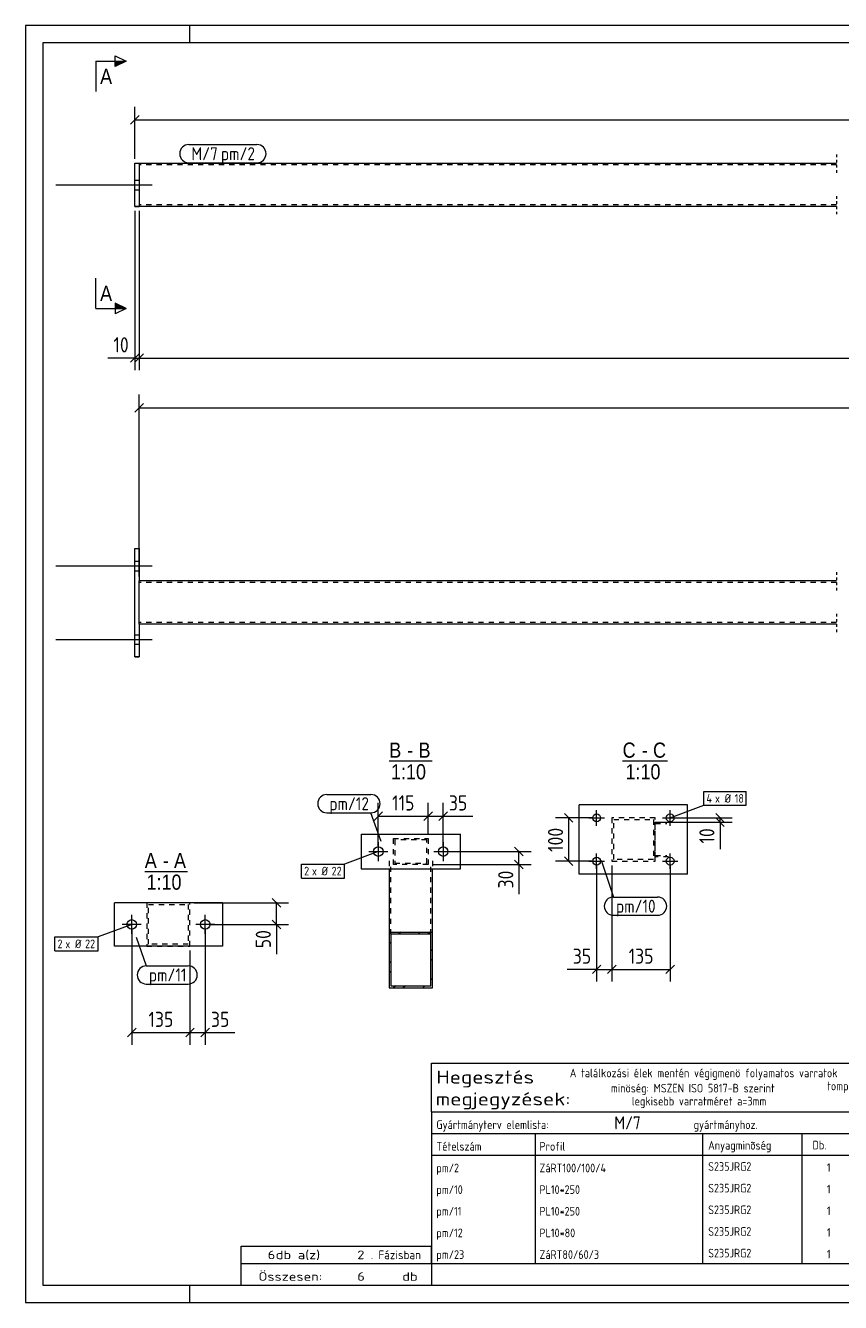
# Model space of a CAD drawing. Header units: millimetres. Extents: x 1 to 419, y 1 to 296.
# Tile 1 of 2: x 1 to 189, y 1 to 296. Entities that reach past the tile are written whole.
import ezdxf

# ---------------------------------------------------------------- set-up
doc = ezdxf.new("R2010")
doc.units = ezdxf.units.MM
doc.header["$LTSCALE"] = 0.6
for name, pattern in [('XKITLINE00', [0]), ('XKITLINE01', [4, 1, -1, 1, -1]), ('XKITLINE02', [4, 2, -2])]:
    doc.linetypes.add(name, pattern=pattern)
for name, color, linetype, lineweight in [('Bolt', 7, 'Continuous', 0), ('BoltMark', 3, 'Continuous', 0), ('DrawingSheet', 5, 'Continuous', 0), ('OtherObjectType', 1, 'Continuous', 0), ('Part', 2, 'Continuous', 0), ('PartMark', 3, 'Continuous', 0), ('Section', 6, 'Continuous', 0), ('Z-DIMENSIONS', 1, 'Continuous', 0)]:
    doc.layers.add(name, color=color, linetype=linetype, lineweight=lineweight)
doc.styles.add('ARIAL', font='ARIAL.TTF')
doc.styles.add('ISOCPEUR', font='ISOCPEUR.TTF')

msp = doc.modelspace()

# ---------------------------------------------------------------- hatches: boundary and pattern name
at = {"layer": 'Section'}
for points in [[(21.75, 287.75), (24.25, 287.75), (21.75, 286.5)], [(21.75, 231.87), (24.25, 230.62), (21.75, 230.62)]]:
    msp.add_hatch(color=6, dxfattribs=at).paths.add_polyline_path(points, flags=17)

# ---------------------------------------------------------------- linework, layer by layer
at = {"layer": 'Bolt', "color": 3, "linetype": 'XKITLINE00', "lineweight": 0}
for p, q in [((26.25, 260.28), (27.25, 260.28)), ((26.25, 260.28), (27.25, 260.28)), ((8, 259.18), (30.25, 259.18)), ((8, 259.18), (30.25, 259.18)), ((26.25, 258.08), (27.25, 258.08)), ((26.25, 258.08), (27.25, 258.08)), ((8, 171.15), (30.25, 171.15)), ((26.25, 172.25), (27.25, 172.25)), ((26.25, 170.05), (27.25, 170.05)), ((8, 154.15), (30.25, 154.15)), ((26.25, 155.25), (27.25, 155.25)), ((26.25, 153.05), (27.25, 153.05)), ((131.24, 112.95), (134.84, 112.95)), ((133.04, 111.15), (133.04, 114.75)), ((148.24, 112.95), (151.84, 112.95)), ((150.04, 111.15), (150.04, 114.75)), ((82.57, 107.36), (82.57, 102.96)), ((97.57, 107.36), (97.57, 102.96)), ((80.37, 105.16), (84.77, 105.16)), ((95.37, 105.16), (99.77, 105.16)), ((133.04, 101.15), (133.04, 104.75)), ((150.04, 101.15), (150.04, 104.75)), ((131.24, 102.95), (134.84, 102.95)), ((148.24, 102.95), (151.84, 102.95)), ((25.56, 86.14), (25.56, 90.54)), ((42.56, 86.14), (42.56, 90.54)), ((27.76, 88.34), (23.36, 88.34)), ((44.76, 88.34), (40.36, 88.34))]:
    msp.add_line(p, q, dxfattribs=at)
for centre, radius in [((133.04, 112.95), 0.9), ((150.04, 112.95), 0.9), ((82.57, 105.16), 1.1), ((97.57, 105.16), 1.1), ((133.04, 102.95), 0.9), ((150.04, 102.95), 0.9), ((25.56, 88.34), 1.1), ((42.56, 88.34), 1.1)]:
    msp.add_circle(centre, radius, dxfattribs=at)
at = {"layer": 'BoltMark', "color": 7, "linetype": 'XKITLINE00', "lineweight": 0}
for p, q in [((157.83, 119.05), (167.63, 119.05)), ((157.83, 115.85), (157.83, 119.05)), ((167.63, 115.85), (167.63, 119.05)), ((150.04, 112.95), (157.83, 115.85)), ((157.83, 115.85), (167.63, 115.85)), ((82.57, 105.16), (74.78, 102.26)), ((64.82, 102.26), (74.78, 102.26)), ((64.82, 99.06), (64.82, 102.26)), ((74.78, 99.06), (74.78, 102.26)), ((64.82, 99.06), (74.78, 99.06)), ((25.56, 88.34), (17.76, 85.44)), ((7.8, 85.44), (17.76, 85.44)), ((7.8, 82.24), (7.8, 85.44)), ((17.76, 82.24), (17.76, 85.44)), ((7.8, 82.24), (17.76, 82.24))]:
    msp.add_line(p, q, dxfattribs=at)
at = {"layer": 'DrawingSheet', "color": 2, "linetype": 'XKITLINE00', "lineweight": 0}
for p, q in [((419, 296), (1, 296)), ((1, 296), (1, 1)), ((39, 292), (39, 296)), ((39, 1), (39, 5)), ((1, 1), (419, 1))]:
    msp.add_line(p, q, dxfattribs=at)
at = {"layer": 'DrawingSheet', "color": 3, "linetype": 'XKITLINE00', "lineweight": 0}
for p, q in [((415, 292), (5, 292)), ((5, 292), (5, 5)), ((5, 5), (415, 5))]:
    msp.add_line(p, q, dxfattribs=at)
at = {"layer": 'OtherObjectType', "color": 6, "linetype": 'XKITLINE00', "lineweight": 0}
for p, q in [((85.1, 126.1), (94.99, 126.1)), ((139.05, 126.1), (149.45, 126.1)), ((28.57, 100.6), (38.45, 100.6))]:
    msp.add_line(p, q, dxfattribs=at)
at = {"layer": 'OtherObjectType', "color": 7, "linetype": 'XKITLINE00', "lineweight": 0}
for p, q in [((94.84, 45.01), (94.84, 56.26)), ((94.84, 56.26), (254.84, 56.26)), ((94.84, 45.01), (254.84, 45.01)), ((94.84, 45.01), (254.84, 45.01)), ((94.84, 45.01), (94.84, 40.01)), ((94.84, 40.01), (254.84, 40.01)), ((94.84, 40.01), (94.84, 35.01)), ((118.84, 40.01), (118.84, 35.01)), ((157.61, 35.01), (157.61, 40.01)), ((180.5, 40.01), (180.5, 35.01)), ((94.84, 35.01), (254.84, 35.01)), ((94.84, 35.01), (94.84, 30.01)), ((118.84, 35.01), (118.84, 30.01)), ((157.61, 30.01), (157.61, 35.01)), ((180.5, 35.01), (180.5, 30.01)), ((94.84, 30.01), (94.84, 25.01)), ((118.84, 30.01), (118.84, 25.01)), ((157.61, 25.01), (157.61, 30.01)), ((180.5, 30.01), (180.5, 25.01)), ((94.84, 25.01), (94.84, 20.01)), ((118.84, 25.01), (118.84, 20.01)), ((157.61, 20.01), (157.61, 25.01)), ((180.5, 25.01), (180.5, 20.01)), ((94.84, 20.01), (94.84, 15.01)), ((118.84, 20.01), (118.84, 15.01)), ((157.61, 15.01), (157.61, 20.01)), ((180.5, 20.01), (180.5, 15.01)), ((94.84, 15), (94.84, 10)), ((118.84, 15), (118.84, 10)), ((157.61, 10), (157.61, 15)), ((180.5, 15), (180.5, 10)), ((50.84, 10), (50.84, 14)), ((50.84, 14), (94.84, 14)), ((94.84, 10), (94.84, 14)), ((50.84, 10), (94.84, 10)), ((50.85, 5.02), (50.84, 9.99)), ((50.84, 9.98), (94.74, 9.98)), ((94.84, 10), (254.84, 10)), ((94.84, 10), (94.84, 5)), ((50.89, 5.03), (94.79, 5.03)), ((94.84, 5), (254.84, 5))]:
    msp.add_line(p, q, dxfattribs=at)
at = {"layer": 'Part', "color": 2, "linetype": 'XKITLINE01', "lineweight": 0}
for p, q in [((188.5, 266.19), (188.5, 261.79)), ((188.5, 256.59), (188.5, 252.19)), ((188.5, 169.69), (188.5, 165.29)), ((188.5, 160.09), (188.5, 155.69))]:
    msp.add_line(p, q, dxfattribs=at)
at = {"layer": 'Part', "color": 2, "linetype": 'XKITLINE00', "lineweight": 0}
for p, q in [((26.25, 254.18), (26.25, 264.18)), ((26.25, 264.18), (27.25, 264.18)), ((27.25, 264.19), (27.25, 264.18)), ((27.25, 264.19), (188.5, 264.19)), ((27.25, 264.18), (27.25, 254.18)), ((26.25, 254.18), (27.25, 254.18)), ((188.5, 254.19), (27.25, 254.19)), ((26.25, 175.15), (27.25, 175.15)), ((26.25, 150.15), (26.25, 175.15)), ((27.25, 175.15), (27.25, 167.69)), ((27.25, 157.69), (27.25, 167.69)), ((188.5, 167.69), (27.25, 167.69)), ((188.5, 157.69), (27.25, 157.69)), ((27.25, 157.69), (27.25, 150.15)), ((27.25, 150.15), (26.25, 150.15)), ((129.04, 99.95), (129.04, 115.95)), ((154.04, 115.95), (129.04, 115.95)), ((154.04, 99.95), (154.04, 115.95)), ((78.57, 109.16), (78.57, 101.16)), ((78.57, 109.16), (101.57, 109.16)), ((101.57, 101.16), (101.57, 109.16)), ((78.57, 101.16), (101.57, 101.16)), ((85.08, 101.16), (85.08, 73.66)), ((95.08, 73.66), (95.08, 101.16)), ((154.04, 99.95), (129.04, 99.95)), ((21.56, 83.34), (21.56, 93.34)), ((46.56, 93.34), (21.56, 93.34)), ((39.02, 93.35), (29.02, 93.35)), ((29.02, 93.35), (29.02, 93.34)), ((39.02, 93.34), (39.02, 93.35)), ((46.56, 93.34), (46.56, 83.34)), ((85.08, 86.58), (95.08, 86.58)), ((94.68, 86.06), (85.48, 86.06)), ((85.48, 86.06), (85.48, 74.18)), ((94.68, 74.18), (94.68, 86.06)), ((46.56, 83.34), (21.56, 83.34)), ((85.48, 74.18), (94.68, 74.18)), ((85.08, 73.66), (95.08, 73.66))]:
    msp.add_line(p, q, dxfattribs=at)
at = {"layer": 'Part', "color": 7, "linetype": 'XKITLINE02', "lineweight": 0}
for p, q in [((26.25, 264.18), (27.25, 264.18)), ((27.25, 264.18), (27.25, 254.19)), ((188.5, 263.79), (27.25, 263.79)), ((27.25, 254.18), (26.25, 254.18)), ((188.5, 254.59), (27.25, 254.59)), ((26.25, 175.15), (27.25, 175.15)), ((27.25, 157.69), (27.25, 167.69)), ((188.5, 167.29), (27.25, 167.29)), ((188.5, 158.09), (27.25, 158.09)), ((26.25, 150.15), (27.25, 150.15)), ((146.58, 112.96), (136.58, 112.96)), ((136.58, 112.96), (136.58, 102.96)), ((136.98, 103.36), (136.98, 112.56)), ((136.98, 112.56), (146.18, 112.56)), ((146.18, 112.56), (146.18, 103.36)), ((146.58, 102.96), (146.58, 112.96)), ((146.58, 103.95), (146.58, 111.95)), ((146.58, 111.95), (149.67, 111.95)), ((146.58, 111.65), (149.29, 111.65)), ((86.07, 102.16), (86.07, 108.16)), ((86.07, 108.16), (94.07, 108.16)), ((93.77, 107.86), (86.37, 107.86)), ((86.37, 107.86), (86.37, 102.46)), ((93.77, 102.46), (93.77, 107.86)), ((94.07, 108.16), (94.07, 102.16)), ((146.18, 103.36), (136.98, 103.36)), ((146.58, 104.25), (149.29, 104.25)), ((149.67, 103.95), (146.58, 103.95)), ((85.08, 103.03), (85.08, 101.16)), ((85.48, 86.06), (85.48, 102.52)), ((94.07, 102.16), (86.07, 102.16)), ((86.37, 102.46), (93.77, 102.46)), ((94.68, 86.06), (94.68, 102.52)), ((95.08, 103.03), (95.08, 101.16)), ((136.58, 102.96), (146.58, 102.96)), ((29.02, 93.34), (29.02, 83.35)), ((29.42, 83.75), (29.42, 92.95)), ((29.42, 92.95), (38.62, 92.95)), ((38.62, 92.95), (38.62, 83.75)), ((39.02, 83.35), (39.02, 93.34)), ((29.02, 83.35), (39.02, 83.35)), ((38.62, 83.75), (29.42, 83.75))]:
    msp.add_line(p, q, dxfattribs=at)
at = {"layer": 'Part', "color": 11, "linetype": 'XKITLINE00', "lineweight": 0}
for p, q in [((85.54, 86.58), (85.08, 86.11)), ((87.78, 86.58), (87.27, 86.06)), ((92.28, 86.58), (91.76, 86.06)), ((94.52, 86.58), (94, 86.06)), ((85.48, 84.27), (85.08, 83.87)), ((95.08, 82.64), (94.68, 82.24)), ((85.48, 79.78), (85.08, 79.38)), ((95.08, 80.4), (94.68, 80)), ((85.48, 77.53), (85.08, 77.13)), ((86.61, 74.18), (86.09, 73.66)), ((88.86, 74.18), (88.34, 73.66)), ((93.35, 74.18), (92.83, 73.66)), ((95.08, 75.91), (94.68, 75.51))]:
    msp.add_line(p, q, dxfattribs=at)
at = {"layer": 'PartMark', "color": 7, "linetype": 'XKITLINE00', "lineweight": 0}
for p, q in [((38.75, 268.49), (54.51, 268.49)), ((38.75, 264.29), (54.51, 264.29)), ((70.65, 118.33), (80.87, 118.33)), ((70.65, 114.13), (80.87, 114.13)), ((83.2, 107.53), (80.87, 114.13)), ((134.07, 103.18), (136.92, 94.65)), ((136.92, 94.65), (147.14, 94.65)), ((136.92, 90.45), (147.14, 90.45)), ((26.59, 85.37), (28.92, 78.77)), ((28.92, 78.77), (38.62, 78.77)), ((28.92, 74.57), (38.62, 74.57))]:
    msp.add_line(p, q, dxfattribs=at)
for centre, start, end in [((38.75, 266.39), 90, 270), ((54.51, 266.39), 270, 90), ((70.65, 116.23), 90, 270), ((80.87, 116.23), 270, 90), ((136.92, 92.55), 90, 270), ((147.14, 92.55), 270, 90), ((28.92, 76.67), 90, 270), ((38.62, 76.67), 270, 90)]:
    msp.add_arc(centre, 2.1, start, end, dxfattribs=at)
at = {"layer": 'Section', "color": 6, "linetype": 'XKITLINE00', "lineweight": 0}
for p, q in [((17.25, 287.75), (17.25, 280.75)), ((17.25, 287.75), (24.25, 287.75)), ((21.75, 286.5), (21.75, 289)), ((21.75, 289), (24.25, 287.75)), ((24.25, 287.75), (21.75, 286.5)), ((17.25, 230.62), (17.25, 237.62)), ((17.25, 230.62), (24.25, 230.62)), ((24.25, 230.62), (21.75, 231.87)), ((21.75, 231.87), (21.75, 229.37)), ((24.25, 230.62), (21.75, 229.37))]:
    msp.add_line(p, q, dxfattribs=at)
at = {"layer": 'Z-DIMENSIONS', "color": 7, "linetype": 'XKITLINE00', "lineweight": 0}
for p, q in [((27.24, 275.18), (25.26, 273.2)), ((26.25, 265.18), (26.25, 277.24)), ((26.25, 274.19), (377.94, 274.19)), ((26.25, 253.18), (26.25, 216.39)), ((27.25, 253.19), (27.25, 216.39)), ((27.25, 253.19), (27.25, 216.39)), ((26.25, 219.19), (20.02, 219.19)), ((26.25, 219.19), (20.02, 219.19)), ((27.24, 220.18), (25.26, 218.2)), ((26.25, 219.19), (27.25, 219.19)), ((28.24, 220.18), (26.26, 218.2)), ((28.24, 220.18), (26.26, 218.2)), ((27.25, 219.19), (375.94, 219.19)), ((27.25, 168.69), (27.25, 210.74)), ((28.24, 208.68), (26.26, 206.7)), ((27.25, 207.69), (360.18, 207.69)), ((82.57, 106.16), (82.57, 116.4)), ((94.07, 109.16), (94.07, 116.4)), ((94.07, 109.16), (94.07, 116.4)), ((97.57, 106.16), (97.57, 116.4)), ((83.56, 114.34), (81.58, 112.36)), ((82.57, 113.35), (94.07, 113.35)), ((95.06, 114.34), (93.08, 112.36)), ((95.06, 114.34), (93.08, 112.36)), ((94.07, 113.35), (97.57, 113.35)), ((98.56, 114.34), (96.58, 112.36)), ((97.57, 113.35), (104.41, 113.35)), ((97.57, 113.35), (104.41, 113.35)), ((132.04, 112.95), (123.53, 112.95)), ((125.59, 113.94), (127.56, 111.96)), ((126.58, 102.95), (126.58, 112.95)), ((151.04, 112.95), (164.38, 112.95)), ((160.59, 113.94), (162.56, 111.96)), ((160.59, 112.94), (162.56, 110.96)), ((161.58, 111.95), (161.58, 112.95)), ((147.58, 111.95), (164.38, 111.95)), ((161.58, 111.95), (161.58, 105.72)), ((161.58, 111.95), (161.58, 105.72)), ((98.57, 105.16), (117.88, 105.16)), ((114.09, 106.15), (116.06, 104.17)), ((115.08, 102.16), (115.08, 105.16)), ((125.59, 103.94), (127.56, 101.96)), ((95.07, 102.16), (117.88, 102.16)), ((114.09, 103.15), (116.06, 101.17)), ((115.08, 102.16), (115.08, 95.33)), ((115.08, 102.16), (115.08, 95.33)), ((132.04, 102.95), (123.53, 102.95)), ((133.04, 101.95), (133.04, 75.16)), ((136.58, 101.96), (136.58, 75.16)), ((136.58, 101.96), (136.58, 75.16)), ((150.04, 101.95), (150.04, 75.16)), ((40.02, 93.35), (61.82, 93.35)), ((58.03, 94.34), (60.01, 92.36)), ((59.02, 88.34), (59.02, 93.35)), ((58.03, 89.33), (60.01, 87.35)), ((25.56, 87.34), (25.56, 60.55)), ((42.56, 87.34), (42.56, 60.55)), ((43.56, 88.34), (61.82, 88.34)), ((59.02, 88.34), (59.02, 81.5)), ((59.02, 88.34), (59.02, 81.5)), ((39.02, 82.35), (39.02, 60.55)), ((39.02, 82.35), (39.02, 60.55)), ((133.04, 77.96), (126.2, 77.96)), ((133.04, 77.96), (126.2, 77.96)), ((134.03, 78.95), (132.05, 76.97)), ((133.04, 77.96), (136.58, 77.96)), ((137.56, 78.95), (135.59, 76.97)), ((137.56, 78.95), (135.59, 76.97)), ((136.58, 77.96), (150.04, 77.96)), ((151.03, 78.95), (149.05, 76.97)), ((26.55, 64.34), (24.57, 62.36)), ((25.56, 63.35), (39.02, 63.35)), ((40.01, 64.34), (38.03, 62.36)), ((40.01, 64.34), (38.03, 62.36)), ((39.02, 63.35), (42.56, 63.35)), ((43.55, 64.34), (41.57, 62.36)), ((42.56, 63.35), (49.39, 63.35)), ((42.56, 63.35), (49.39, 63.35))]:
    msp.add_line(p, q, dxfattribs=at)
at = {"layer": 'Z-DIMENSIONS', "color": 3}
for p in [(26.25, 274.19), (26.25, 219.19), (27.25, 219.19), (27.25, 219.19), (27.25, 207.69), (82.57, 113.35), (94.07, 113.35), (94.07, 113.35), (97.57, 113.35), (126.58, 112.95), (161.58, 112.95), (161.58, 111.95), (115.08, 105.16), (115.08, 102.16), (126.58, 102.95), (59.02, 93.35), (59.02, 88.34), (133.04, 77.96), (136.58, 77.96), (136.58, 77.96), (150.04, 77.96), (25.56, 63.35), (39.02, 63.35), (39.02, 63.35), (42.56, 63.35)]:
    msp.add_point(p, dxfattribs=at)

# ---------------------------------------------------------------- texts
at = {"layer": 'BoltMark', "color": 3, "style": 'ISOCPEUR', "width": 0.85}
for s, p in [('4', (158.43, 116.45)), ('x Ø', (160.41, 116.45)), ('18', (164.96, 116.45)), ('2', (65.42, 99.66)), ('x Ø', (67.22, 99.66)), ('22', (71.77, 99.66)), ('2', (8.4, 82.84)), ('x Ø', (10.2, 82.84)), ('22', (14.76, 82.84))]:
    msp.add_text(s, height=2, dxfattribs=at).set_placement(p)
at = {"layer": 'OtherObjectType', "color": 6, "style": 'ARIAL', "width": 0.85}
for s, p in [('B', (85.1, 126.85)), ('B', (91.87, 126.85)), ('C', (139.05, 126.85)), ('C', (146.08, 126.85)), ('-', (89.27, 126.85)), ('-', (143.47, 126.85)), ('1:10', (85.5, 121.85)), ('1:10', (139.71, 121.85)), ('A', (28.57, 101.35)), ('A', (35.33, 101.35)), ('-', (32.73, 101.35)), ('1:10', (28.97, 96.35))]:
    msp.add_text(s, height=3.5, dxfattribs=at).set_placement(p)
at = {"layer": 'OtherObjectType', "color": 7, "style": 'ISOCPEUR'}
for s, height, width, p in [('Hegesztés', 3, 1.19, (95.99, 51.57)), ('A találkozási élek mentén végigmenö folyamatos varratok', 2, 0.85, (126.84, 53.01)), ('minöség: MSZEN ISO 5817-B szerint', 2, 0.85, (136.34, 49.51)), ('tompa varrat: a=v , ahol v a vékonyabb lemez vastagsága', 2, 0.85, (186.34, 50.01)), ('megjegyzések:', 3, 1.19, (95.84, 46.51)), ('legkisebb varratméret a=3mm', 2, 0.85, (141.16, 46.51)), ('Gyártmányterv elemlista:                               gyártmányhoz.', 2, 0.85, (95.99, 41.07)), ('Tételszám', 2, 0.85, (95.99, 36.07)), ('Anyagminõség', 2, 0.85, (158.83, 36.3)), ('Db.', 2, 0.85, (182.96, 36.36)), ('Profil', 2, 0.85, (119.84, 36.07)), ('6', 2, 1.211571, (56.99, 11)), ('db a(z)', 2, 1.211571, (58.84, 11)), ('2', 2, 1.211571, (77.7, 11)), ('. Fázisban', 2, 0.935, (80.84, 11)), ('Összesen:            db', 2, 1.211571, (54.84, 6)), ('6', 2, 1.211571, (77.7, 6))]:
    msp.add_text(s, height=height, dxfattribs=dict(at, width=width)).set_placement(p)
at = {"layer": 'OtherObjectType', "color": 5, "style": 'ISOCPEUR', "width": 0.85}
for s, height, p in [('M/7', 3, (137.13, 41.01)), ('pm/2', 2, (95.99, 31.07)), ('ZáRT100/100/4', 2, (119.84, 31.07)), ('S235JRG2', 2, (158.83, 31.41)), ('1', 2, (186.28, 31.18)), ('pm/10', 2, (95.99, 26.07)), ('PL10*250', 2, (119.84, 26.07)), ('S235JRG2', 2, (158.83, 26.41)), ('1', 2, (186.28, 26.18)), ('pm/11', 2, (95.99, 21.07)), ('PL10*250', 2, (119.84, 21.07)), ('S235JRG2', 2, (158.83, 21.41)), ('1', 2, (186.28, 21.18)), ('pm/12', 2, (95.99, 16.07)), ('PL10*80', 2, (119.84, 16.07)), ('S235JRG2', 2, (158.83, 16.4)), ('1', 2, (186.28, 16.17)), ('pm/23', 2, (95.99, 11.06)), ('ZáRT80/60/3', 2, (119.84, 11.06)), ('S235JRG2', 2, (158.83, 11.4)), ('1', 2, (186.28, 11.17))]:
    msp.add_text(s, height=height, dxfattribs=at).set_placement(p)
at = {"layer": 'PartMark', "color": 1, "style": 'ISOCPEUR', "width": 0.85}
msp.add_text('M/7', height=3, dxfattribs=at).set_placement((39.35, 264.89))
at = {"layer": 'PartMark', "color": 3, "style": 'ISOCPEUR', "width": 0.85}
for s, p in [('pm/2', (46.18, 264.89)), ('pm/12', (71.25, 114.73)), ('pm/10', (137.52, 91.05)), ('pm/11', (29.52, 75.17))]:
    msp.add_text(s, height=3, dxfattribs=at).set_placement(p)
at = {"layer": 'Section', "color": 6, "style": 'ARIAL', "width": 0.85}
for p in [(18.25, 282.5), (18.25, 232.37)]:
    msp.add_text('A', height=3.5, dxfattribs=at).set_placement(p)
at = {"layer": 'Z-DIMENSIONS', "color": 3, "style": 'ISOCPEUR', "width": 0.85}
for s, p in [('10', (21.33, 220.49)), ('115', (85.77, 114.65)), ('35', (98.88, 114.65)), ('35', (127.52, 79.26)), ('135', (140.45, 79.26)), ('135', (29.43, 64.65)), ('35', (43.87, 64.65))]:
    msp.add_text(s, height=3.5, dxfattribs=at).set_placement(p)
for s, p in [('100', (125.28, 105.09)), ('10', (160.28, 107.03)), ('30', (113.78, 96.64)), ('50', (57.72, 82.82))]:
    msp.add_text(s, height=3.5, rotation=90.0002, dxfattribs=at).set_placement(p)

doc.saveas('drawing.dxf')
